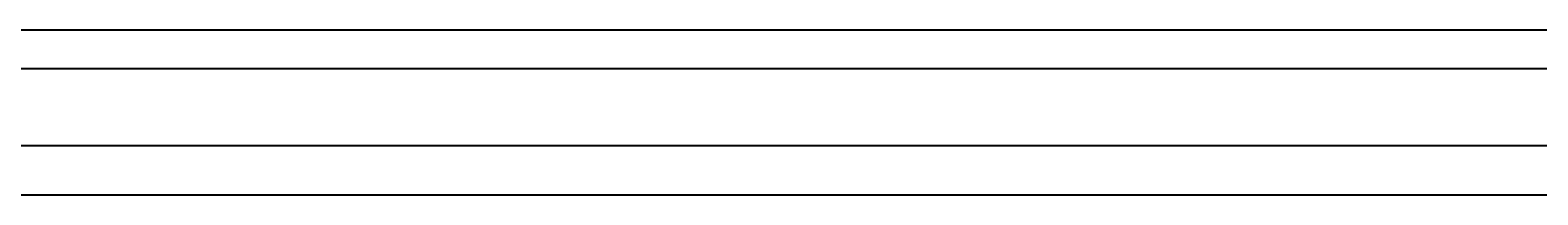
# Model space of a CAD drawing. Extents: x 0 to 1822, y 0 to 1276.
# Tile 2 of 6: x 535 to 1105, y 0 to 62. Entities that reach past the tile are written whole.
import ezdxf

# ---------------------------------------------------------------- set-up
doc = ezdxf.new("R2010")
doc.units = 0
doc.layers.get('0').update_dxf_attribs({"linetype": 'CONTINUOUS'})
doc.layers.add('TOP', color=7, linetype='CONTINUOUS')
doc.styles.add('DEFAULT', font='simplex.shx')

msp = doc.modelspace()

# ---------------------------------------------------------------- linework, layer by layer
at = {"color": 252, "linetype": 'CONTINUOUS'}
for p, q in [((1718, 62.45), (41.97, 62.45)), ((1726.77, 18.57), (18.57, 18.57)), ((1726.77, 18.57), (18.57, 18.57))]:
    msp.add_line(p, q, dxfattribs=at)
at = {"color": 2, "linetype": 'CONTINUOUS'}
msp.add_line((1718, 47.82), (27.35, 47.82), dxfattribs=at)
at = {"color": 251, "linetype": 'CONTINUOUS'}
msp.add_line((0, 0), (1804.59, 0), dxfattribs=at)

# ---------------------------------------------------------------- texts
at = {"layer": 'TOP', "color": 252, "linetype": 'CONTINUOUS', "char_height": 2.5, "width": 8.8989, "attachment_point": 7, "style": 'DEFAULT'}
for s, insert in [('\\W00.803;\\T0.85;\\fsimplex.shx,bigfont.shx; \\fsimplex.shx,bigfont.shx;', (587.67, 62.08)), ('\\W00.890;\\T0.85;\\fsimplex.shx,bigfont.shx; \\fsimplex.shx,bigfont.shx;', (608.73, 61.91))]:
    msp.add_mtext(s, dxfattribs=dict(at, insert=insert))

doc.saveas('drawing.dxf')
